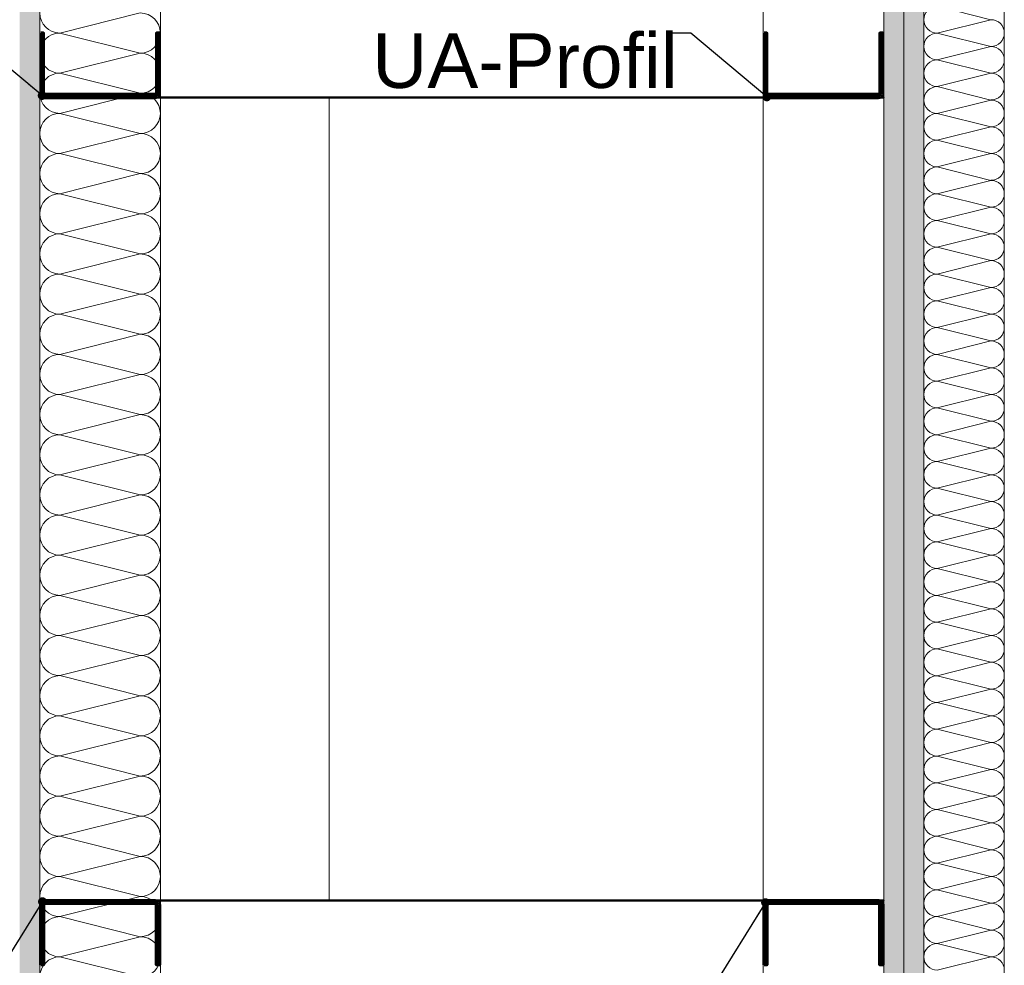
# Model space of a CAD drawing. Header units: metres. Extents: x -3.5 to 65.3, y -10.9 to 16.7.
# Tile 93 of 145: x 44 to 44.6, y 1.1 to 1.7. Entities that reach past the tile are written whole.
import ezdxf

# ---------------------------------------------------------------- set-up
doc = ezdxf.new("R2010")
doc.units = ezdxf.units.M
doc.header["$MEASUREMENT"] = 0
doc.linetypes.add('DASHED', pattern=[0.015, 0.007, -0.008])
for name, color, linetype in [('102 - Bemaßung_ Beschriftung.Detail_ Ausschnitt', 7, 'Continuous'), ('606 - Struktur.Wand Innen Ausbau', 7, 'Continuous'), ('660 - Unterkonstruktion.Trockenbau', 7, 'Continuous'), ('Neubau_102 - Bemaßung_ Beschriftung.Detail_ Ausschnitt', 7, 'Continuous'), ('Neubau_606 - Struktur.Wand Innen Ausbau', 7, 'Continuous'), ('Neubau_802 - HKLSE.Sanitär', 7, 'Continuous')]:
    doc.layers.add(name, color=color, linetype=linetype)
doc.styles.add('ERSTELLTER_STIL_1', font='txt')
doc.dimstyles.new('ERSTELLTER_STIL__1', dxfattribs={"dimtxt": 0.04, "dimasz": 0.02128, "dimexe": 0.18, "dimexo": 0.0625, "dimgap": 0, "dimtad": 1, "dimzin": 0, "dimdsep": 46, "dimtxsty": 'ERSTELLTER_STIL_1', "dimblk": 'ARROWHEAD_2', "dimblk1": 'ARROWHEAD_2', "dimblk2": 'ARROWHEAD_2', "dimcen": 0.09, "dimse1": 1, "dimse2": 1, "dimclrd": 7, "dimclre": 7, "dimclrt": 7, "dimazin": 0, "dimtfac": 1, "dimtdec": 4, "dimtmove": 0, "dimatfit": 3, "dimfxl": 1, "dimtolj": 1, "dimtzin": 0, "dimarcsym": 0})
doc.dimstyles.new('ERSTELLTER_STIL__2', dxfattribs={"dimtxt": 0.04, "dimasz": 0.02128, "dimexe": 0.18, "dimexo": 0.0625, "dimgap": 0, "dimtad": 1, "dimzin": 0, "dimdsep": 46, "dimtxsty": 'ERSTELLTER_STIL_1', "dimblk": 'ARROWHEAD_2', "dimblk1": 'ARROWHEAD_2', "dimblk2": 'ARROWHEAD_2', "dimcen": 0.09, "dimse1": 1, "dimse2": 1, "dimclrd": 7, "dimclre": 7, "dimclrt": 7, "dimazin": 0, "dimtfac": 1, "dimtdec": 4, "dimtmove": 2, "dimatfit": 3, "dimfxl": 1, "dimtolj": 1, "dimtzin": 0, "dimarcsym": 0})
doc.dimstyles.new('ERSTELLTER_STIL__5', dxfattribs={"dimtxt": 0.18, "dimasz": 0.010944, "dimexe": 0.18, "dimexo": 0.0625, "dimgap": 0, "dimtad": 0, "dimtih": 1, "dimtoh": 1, "dimdec": 4, "dimzin": 0, "dimdsep": 46, "dimcen": 0.09, "dimadec": 0, "dimazin": 0, "dimtfac": 1, "dimtdec": 4, "dimtmove": 0, "dimatfit": 3, "dimldrblk": 'ARROWHEAD_11', "dimfxl": 1, "dimtolj": 1, "dimtzin": 0, "dimarcsym": 0})
pattern_1 = [(45, (0, 0), (-0.0070710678, 0.0070710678), [0, -0.01])]

# ---------------------------------------------------------------- blocks, each defined once
blk = doc.blocks.new('*X56')
at = {"layer": '606 - Struktur.Wand Innen Ausbau', "color": 7, "linetype": 'Continuous', "lineweight": 5}
for p, q in [((44.57332, 1.71667), (44.60666, 1.70833)), ((44.57332, 1.7), (44.60666, 1.70833)), ((44.57332, 1.7), (44.60666, 1.69167)), ((44.57332, 1.68333), (44.60666, 1.69167)), ((44.57332, 1.68333), (44.60666, 1.675)), ((44.57332, 1.66667), (44.60666, 1.675)), ((44.57332, 1.66667), (44.60666, 1.65833)), ((44.57332, 1.65), (44.60666, 1.65833)), ((44.57332, 1.65), (44.60666, 1.64167)), ((44.57332, 1.63333), (44.60666, 1.64167)), ((44.57332, 1.63333), (44.60666, 1.625)), ((44.57332, 1.61667), (44.60666, 1.625)), ((44.57332, 1.61667), (44.60666, 1.60833)), ((44.57332, 1.6), (44.60666, 1.60833)), ((44.57332, 1.6), (44.60666, 1.59167)), ((44.57332, 1.58333), (44.60666, 1.59167)), ((44.57332, 1.58333), (44.60666, 1.575)), ((44.57332, 1.56667), (44.60666, 1.575)), ((44.57332, 1.56667), (44.60666, 1.55833)), ((44.57332, 1.55), (44.60666, 1.55833)), ((44.57332, 1.55), (44.60666, 1.54167)), ((44.57332, 1.53333), (44.60666, 1.54167)), ((44.57332, 1.53333), (44.60666, 1.525)), ((44.57332, 1.51667), (44.60666, 1.525)), ((44.57332, 1.51667), (44.60666, 1.50833)), ((44.57332, 1.5), (44.60666, 1.50833)), ((44.57332, 1.5), (44.60666, 1.49167)), ((44.57332, 1.48333), (44.60666, 1.49167)), ((44.57332, 1.48333), (44.60666, 1.475)), ((44.57332, 1.46667), (44.60666, 1.475)), ((44.57332, 1.46667), (44.60666, 1.45833)), ((44.57332, 1.45), (44.60666, 1.45833)), ((44.57332, 1.45), (44.60666, 1.44167)), ((44.57332, 1.43333), (44.60666, 1.44167)), ((44.57332, 1.43333), (44.60666, 1.425)), ((44.57332, 1.41667), (44.60666, 1.425)), ((44.57332, 1.41667), (44.60666, 1.40833)), ((44.57332, 1.4), (44.60666, 1.40833)), ((44.57332, 1.4), (44.60666, 1.39167)), ((44.57332, 1.38333), (44.60666, 1.39167)), ((44.57332, 1.38333), (44.60666, 1.375)), ((44.57332, 1.36667), (44.60666, 1.375)), ((44.57332, 1.36667), (44.60666, 1.35833)), ((44.57332, 1.35), (44.60666, 1.35833)), ((44.57332, 1.35), (44.60666, 1.34167)), ((44.57332, 1.33333), (44.60666, 1.34167)), ((44.57332, 1.33333), (44.60666, 1.325)), ((44.57332, 1.31667), (44.60666, 1.325)), ((44.57332, 1.31667), (44.60666, 1.30833)), ((44.57332, 1.3), (44.60666, 1.30833)), ((44.57332, 1.3), (44.60666, 1.29167)), ((44.57332, 1.28333), (44.60666, 1.29167)), ((44.57332, 1.28333), (44.60666, 1.275)), ((44.57332, 1.26667), (44.60666, 1.275)), ((44.57332, 1.26667), (44.60666, 1.25833)), ((44.57332, 1.25), (44.60666, 1.25833)), ((44.57332, 1.25), (44.60666, 1.24167)), ((44.57332, 1.23333), (44.60666, 1.24167)), ((44.57332, 1.23333), (44.60666, 1.225)), ((44.57332, 1.21667), (44.60666, 1.225)), ((44.57332, 1.21667), (44.60666, 1.20833)), ((44.57332, 1.2), (44.60666, 1.20833)), ((44.57332, 1.2), (44.60666, 1.19167)), ((44.57332, 1.18333), (44.60666, 1.19167)), ((44.57332, 1.18333), (44.60666, 1.175)), ((44.57332, 1.16667), (44.60666, 1.175)), ((44.57332, 1.16667), (44.60666, 1.15833)), ((44.57332, 1.15), (44.60666, 1.15833)), ((44.57332, 1.15), (44.60666, 1.14167)), ((44.57332, 1.13333), (44.60666, 1.14167)), ((44.57332, 1.13333), (44.60666, 1.125)), ((44.57332, 1.11667), (44.60666, 1.125))]:
    blk.add_line(p, q, dxfattribs=at)
for centre, start, end in [((44.57332, 1.70833), 90, 180), ((44.57332, 1.70833), 180, 270), ((44.60666, 1.7), 0, 90), ((44.57332, 1.69167), 90, 180), ((44.60666, 1.7), 270, 0), ((44.57332, 1.69167), 180, 270), ((44.60666, 1.68333), 0, 90), ((44.57332, 1.675), 90, 180), ((44.60666, 1.68333), 270, 0), ((44.57332, 1.675), 180, 270), ((44.60666, 1.66667), 0, 90), ((44.57332, 1.65833), 90, 180), ((44.60666, 1.66667), 270, 0), ((44.57332, 1.65833), 180, 270), ((44.60666, 1.65), 0, 90), ((44.57332, 1.64167), 90, 180), ((44.60666, 1.65), 270, 0), ((44.57332, 1.64167), 180, 270), ((44.60666, 1.63333), 0, 90), ((44.57332, 1.625), 90, 180), ((44.60666, 1.63333), 270, 0), ((44.57332, 1.625), 180, 270), ((44.60666, 1.61667), 0, 90), ((44.57332, 1.60833), 90, 180), ((44.60666, 1.61667), 270, 0), ((44.57332, 1.60833), 180, 270), ((44.60666, 1.6), 0, 90), ((44.57332, 1.59167), 90, 180), ((44.60666, 1.6), 270, 0), ((44.57332, 1.59167), 180, 270), ((44.60666, 1.58333), 0, 90), ((44.57332, 1.575), 90, 180), ((44.60666, 1.58333), 270, 0), ((44.57332, 1.575), 180, 270), ((44.60666, 1.56667), 0, 90), ((44.57332, 1.55833), 90, 180), ((44.60666, 1.56667), 270, 0), ((44.57332, 1.55833), 180, 270), ((44.60666, 1.55), 0, 90), ((44.57332, 1.54167), 90, 180), ((44.60666, 1.55), 270, 0), ((44.57332, 1.54167), 180, 270), ((44.60666, 1.53333), 0, 90), ((44.57332, 1.525), 90, 180), ((44.60666, 1.53333), 270, 0), ((44.57332, 1.525), 180, 270), ((44.60666, 1.51667), 0, 90), ((44.57332, 1.50833), 90, 180), ((44.60666, 1.51667), 270, 0), ((44.57332, 1.50833), 180, 270), ((44.60666, 1.5), 0, 90), ((44.57332, 1.49167), 90, 180), ((44.60666, 1.5), 270, 0), ((44.57332, 1.49167), 180, 270), ((44.60666, 1.48333), 0, 90), ((44.57332, 1.475), 90, 180), ((44.60666, 1.48333), 270, 0), ((44.57332, 1.475), 180, 270), ((44.60666, 1.46667), 0, 90), ((44.57332, 1.45833), 90, 180), ((44.60666, 1.46667), 270, 0), ((44.57332, 1.45833), 180, 270), ((44.60666, 1.45), 0, 90), ((44.57332, 1.44167), 90, 180), ((44.60666, 1.45), 270, 0), ((44.57332, 1.44167), 180, 270), ((44.60666, 1.43333), 0, 90), ((44.57332, 1.425), 90, 180), ((44.60666, 1.43333), 270, 0), ((44.57332, 1.425), 180, 270), ((44.60666, 1.41667), 0, 90), ((44.57332, 1.40833), 90, 180), ((44.60666, 1.41667), 270, 0), ((44.57332, 1.40833), 180, 270), ((44.60666, 1.4), 0, 90), ((44.57332, 1.39167), 90, 180), ((44.60666, 1.4), 270, 0), ((44.57332, 1.39167), 180, 270), ((44.60666, 1.38333), 0, 90), ((44.57332, 1.375), 90, 180), ((44.60666, 1.38333), 270, 0), ((44.57332, 1.375), 180, 270), ((44.60666, 1.36667), 0, 90), ((44.57332, 1.35833), 90, 180), ((44.60666, 1.36667), 270, 0), ((44.57332, 1.35833), 180, 270), ((44.60666, 1.35), 0, 90), ((44.57332, 1.34167), 90, 180), ((44.60666, 1.35), 270, 0), ((44.57332, 1.34167), 180, 270), ((44.60666, 1.33333), 0, 90), ((44.57332, 1.325), 90, 180), ((44.60666, 1.33333), 270, 0), ((44.57332, 1.325), 180, 270), ((44.60666, 1.31667), 0, 90), ((44.57332, 1.30833), 90, 180), ((44.60666, 1.31667), 270, 0), ((44.57332, 1.30833), 180, 270), ((44.60666, 1.3), 0, 90), ((44.57332, 1.29167), 90, 180), ((44.60666, 1.3), 270, 0), ((44.57332, 1.29167), 180, 270), ((44.60666, 1.28333), 0, 90), ((44.57332, 1.275), 90, 180), ((44.60666, 1.28333), 270, 0), ((44.57332, 1.275), 180, 270), ((44.60666, 1.26667), 0, 90), ((44.57332, 1.25833), 90, 180), ((44.60666, 1.26667), 270, 0), ((44.57332, 1.25833), 180, 270), ((44.60666, 1.25), 0, 90), ((44.57332, 1.24167), 90, 180), ((44.60666, 1.25), 270, 0), ((44.57332, 1.24167), 180, 270), ((44.60666, 1.23333), 0, 90), ((44.57332, 1.225), 90, 180), ((44.60666, 1.23333), 270, 0), ((44.57332, 1.225), 180, 270), ((44.60666, 1.21667), 0, 90), ((44.57332, 1.20833), 90, 180), ((44.60666, 1.21667), 270, 0), ((44.57332, 1.20833), 180, 270), ((44.60666, 1.2), 0, 90), ((44.57332, 1.19167), 90, 180), ((44.60666, 1.2), 270, 0), ((44.57332, 1.19167), 180, 270), ((44.60666, 1.18333), 0, 90), ((44.57332, 1.175), 90, 180), ((44.60666, 1.18333), 270, 0), ((44.57332, 1.175), 180, 270), ((44.60666, 1.16667), 0, 90), ((44.57332, 1.15833), 90, 180), ((44.60666, 1.16667), 270, 0), ((44.57332, 1.15833), 180, 270), ((44.60666, 1.15), 0, 90), ((44.57332, 1.14167), 90, 180), ((44.60666, 1.15), 270, 0), ((44.57332, 1.14167), 180, 270), ((44.60666, 1.13333), 0, 90), ((44.57332, 1.125), 90, 180), ((44.60666, 1.13333), 270, 0), ((44.57332, 1.125), 180, 270), ((44.60666, 1.11667), 0, 90)]:
    blk.add_arc(centre, 0.00833, start, end, dxfattribs=at)
blk = doc.blocks.new('*X73')
at = {"layer": 'Neubau_606 - Struktur.Wand Innen Ausbau', "color": 7, "linetype": 'Continuous', "lineweight": 5}
for p, q in [((44.02749, 1.70001), (44.07749, 1.71251)), ((44.02749, 1.70001), (44.07749, 1.68751)), ((44.02749, 1.67501), (44.07749, 1.68751)), ((44.02749, 1.67501), (44.07749, 1.66251)), ((44.02749, 1.65001), (44.07749, 1.66251)), ((44.02749, 1.65001), (44.07749, 1.63751)), ((44.02749, 1.62501), (44.07749, 1.63751)), ((44.02749, 1.62501), (44.07749, 1.61251)), ((44.02749, 1.60001), (44.07749, 1.61251)), ((44.02749, 1.60001), (44.07749, 1.58751)), ((44.02749, 1.57501), (44.07749, 1.58751)), ((44.02749, 1.57501), (44.07749, 1.56251)), ((44.02749, 1.55001), (44.07749, 1.56251)), ((44.02749, 1.55001), (44.07749, 1.53751)), ((44.02749, 1.52501), (44.07749, 1.53751)), ((44.02749, 1.52501), (44.07749, 1.51251)), ((44.02749, 1.50001), (44.07749, 1.51251)), ((44.02749, 1.50001), (44.07749, 1.48751)), ((44.02749, 1.47501), (44.07749, 1.48751)), ((44.02749, 1.47501), (44.07749, 1.46251)), ((44.02749, 1.45001), (44.07749, 1.46251)), ((44.02749, 1.45001), (44.07749, 1.43751)), ((44.02749, 1.42501), (44.07749, 1.43751)), ((44.02749, 1.42501), (44.07749, 1.41251)), ((44.02749, 1.40001), (44.07749, 1.41251)), ((44.02749, 1.40001), (44.07749, 1.38751)), ((44.02749, 1.37501), (44.07749, 1.38751)), ((44.02749, 1.37501), (44.07749, 1.36251)), ((44.02749, 1.35001), (44.07749, 1.36251)), ((44.02749, 1.35001), (44.07749, 1.33751)), ((44.02749, 1.32501), (44.07749, 1.33751)), ((44.02749, 1.32501), (44.07749, 1.31251)), ((44.02749, 1.30001), (44.07749, 1.31251)), ((44.02749, 1.30001), (44.07749, 1.28751)), ((44.02749, 1.27501), (44.07749, 1.28751)), ((44.02749, 1.27501), (44.07749, 1.26251)), ((44.02749, 1.25001), (44.07749, 1.26251)), ((44.02749, 1.25001), (44.07749, 1.23751)), ((44.02749, 1.22501), (44.07749, 1.23751)), ((44.02749, 1.22501), (44.07749, 1.21251)), ((44.02749, 1.20001), (44.07749, 1.21251)), ((44.02749, 1.20001), (44.07749, 1.18751)), ((44.02749, 1.17501), (44.07749, 1.18751)), ((44.02749, 1.17501), (44.07749, 1.16251)), ((44.02749, 1.15001), (44.07749, 1.16251)), ((44.02749, 1.15001), (44.07749, 1.13751)), ((44.02749, 1.12501), (44.07749, 1.13751)), ((44.02749, 1.12501), (44.07749, 1.11251))]:
    blk.add_line(p, q, dxfattribs=at)
for centre, start, end in [((44.02749, 1.71251), 180.00001, 270.00001), ((44.07749, 1.70001), 0.00001, 90.00001), ((44.02749, 1.68751), 90.00001, 180.00001), ((44.07749, 1.70001), 270.00001, 0.00001), ((44.02749, 1.68751), 180.00001, 270.00001), ((44.07749, 1.67501), 0.00001, 90.00001), ((44.02749, 1.66251), 90.00001, 180.00001), ((44.07749, 1.67501), 270.00001, 0.00001), ((44.02749, 1.66251), 180.00001, 270.00001), ((44.07749, 1.65001), 0.00001, 90.00001), ((44.02749, 1.63751), 90.00001, 180.00001), ((44.07749, 1.65001), 270.00001, 0.00001), ((44.02749, 1.63751), 180.00001, 270.00001), ((44.07749, 1.62501), 0.00001, 90.00001), ((44.02749, 1.61251), 90.00001, 180.00001), ((44.07749, 1.62501), 270.00001, 0.00001), ((44.02749, 1.61251), 180.00001, 270.00001), ((44.07749, 1.60001), 0.00001, 90.00001), ((44.02749, 1.58751), 90.00001, 180.00001), ((44.07749, 1.60001), 270.00001, 0.00001), ((44.02749, 1.58751), 180.00001, 270.00001), ((44.07749, 1.57501), 0.00001, 90.00001), ((44.02749, 1.56251), 90.00001, 180.00001), ((44.07749, 1.57501), 270.00001, 0.00001), ((44.02749, 1.56251), 180.00001, 270.00001), ((44.07749, 1.55001), 0.00001, 90.00001), ((44.02749, 1.53751), 90.00001, 180.00001), ((44.07749, 1.55001), 270.00001, 0.00001), ((44.02749, 1.53751), 180.00001, 270.00001), ((44.07749, 1.52501), 0.00001, 90.00001), ((44.02749, 1.51251), 90.00001, 180.00001), ((44.07749, 1.52501), 270.00001, 0.00001), ((44.02749, 1.51251), 180.00001, 270.00001), ((44.07749, 1.50001), 0.00001, 90.00001), ((44.02749, 1.48751), 90.00001, 180.00001), ((44.07749, 1.50001), 270.00001, 0.00001), ((44.02749, 1.48751), 180.00001, 270.00001), ((44.07749, 1.47501), 0.00001, 90.00001), ((44.02749, 1.46251), 90.00001, 180.00001), ((44.07749, 1.47501), 270.00001, 0.00001), ((44.02749, 1.46251), 180.00001, 270.00001), ((44.07749, 1.45001), 0.00001, 90.00001), ((44.02749, 1.43751), 90.00001, 180.00001), ((44.07749, 1.45001), 270.00001, 0.00001), ((44.02749, 1.43751), 180.00001, 270.00001), ((44.07749, 1.42501), 0.00001, 90.00001), ((44.02749, 1.41251), 90.00001, 180.00001), ((44.07749, 1.42501), 270.00001, 0.00001), ((44.02749, 1.41251), 180.00001, 270.00001), ((44.07749, 1.40001), 0.00001, 90.00001), ((44.02749, 1.38751), 90.00001, 180.00001), ((44.07749, 1.40001), 270.00001, 0.00001), ((44.02749, 1.38751), 180.00001, 270.00001), ((44.07749, 1.37501), 0.00001, 90.00001), ((44.02749, 1.36251), 90.00001, 180.00001), ((44.07749, 1.37501), 270.00001, 0.00001), ((44.02749, 1.36251), 180.00001, 270.00001), ((44.07749, 1.35001), 0.00001, 90.00001), ((44.02749, 1.33751), 90.00001, 180.00001), ((44.07749, 1.35001), 270.00001, 0.00001), ((44.02749, 1.33751), 180.00001, 270.00001), ((44.07749, 1.32501), 0.00001, 90.00001), ((44.02749, 1.31251), 90.00001, 180.00001), ((44.07749, 1.32501), 270.00001, 0.00001), ((44.02749, 1.31251), 180.00001, 270.00001), ((44.07749, 1.30001), 0.00001, 90.00001), ((44.02749, 1.28751), 90.00001, 180.00001), ((44.07749, 1.30001), 270.00001, 0.00001), ((44.02749, 1.28751), 180.00001, 270.00001), ((44.07749, 1.27501), 0.00001, 90.00001), ((44.02749, 1.26251), 90.00001, 180.00001), ((44.07749, 1.27501), 270.00001, 0.00001), ((44.02749, 1.26251), 180.00001, 270.00001), ((44.07749, 1.25001), 0.00001, 90.00001), ((44.02749, 1.23751), 90.00001, 180.00001), ((44.07749, 1.25001), 270.00001, 0.00001), ((44.02749, 1.23751), 180.00001, 270.00001), ((44.07749, 1.22501), 0.00001, 90.00001), ((44.02749, 1.21251), 90.00001, 180.00001), ((44.07749, 1.22501), 270.00001, 0.00001), ((44.02749, 1.21251), 180.00001, 270.00001), ((44.07749, 1.20001), 0.00001, 90.00001), ((44.02749, 1.18751), 90.00001, 180.00001), ((44.07749, 1.20001), 270.00001, 0.00001), ((44.02749, 1.18751), 180.00001, 270.00001), ((44.07749, 1.17501), 0.00001, 90.00001), ((44.02749, 1.16251), 90.00001, 180.00001), ((44.07749, 1.17501), 270.00001, 0.00001), ((44.02749, 1.16251), 180.00001, 270.00001), ((44.07749, 1.15001), 0.00001, 90.00001), ((44.02749, 1.13751), 90.00001, 180.00001), ((44.07749, 1.15001), 270.00001, 0.00001), ((44.02749, 1.13751), 180.00001, 270.00001), ((44.07749, 1.12501), 0.00001, 90.00001), ((44.02749, 1.11251), 90.00001, 180.00001), ((44.07749, 1.12501), 270.00001, 0.00001)]:
    blk.add_arc(centre, 0.0125, start, end, dxfattribs=at)
blk = doc.blocks.new('*D290')
at = {"layer": '102 - Bemaßung_ Beschriftung.Detail_ Ausschnitt', "color": 7, "linetype": 'Continuous', "lineweight": 5}
for p, q in [((43.46099, 1.16806), (43.48899, 1.15189)), ((43.49599, 1.15998), (43.45399, 1.15998)), ((43.47499, 0.70998), (43.47499, 1.15998)), ((43.46099, 0.71807), (43.48899, 0.7019)), ((43.49599, 0.70998), (43.45399, 0.70998)), ((43.47499, 0.255), (43.47499, 0.70998))]:
    blk.add_line(p, q, dxfattribs=at)
at = {"layer": '102 - Bemaßung_ Beschriftung.Detail_ Ausschnitt', "color": 7, "lineweight": 5, "insert": (43.46699, 0.85428), "char_height": 0.04, "attachment_point": 7, "rotation": 90, "style": 'ERSTELLTER_STIL_1'}
blk.add_mtext('\\A1;{\\pql;\\fArial|b0|i0|c0|p38;45}', dxfattribs=at)
blk = doc.blocks.new('ARROWHEAD_2')
at = {"color": 0, "linetype": 'Continuous', "lineweight": 0}
for p, q in [((-0.378, -0.655), (0.378, 0.655)), ((0, 0), (-1, 0))]:
    blk.add_line(p, q, dxfattribs=at)
blk = doc.blocks.new('*D291')
at = {"layer": '102 - Bemaßung_ Beschriftung.Detail_ Ausschnitt', "color": 7, "linetype": 'Continuous', "lineweight": 5}
for p, q in [((43.46099, 1.66806), (43.48899, 1.65189)), ((43.49599, 1.65998), (43.45399, 1.65998)), ((43.47499, 1.15998), (43.47499, 1.65998)), ((43.46099, 1.16806), (43.48899, 1.15189)), ((43.49599, 1.15998), (43.45399, 1.15998))]:
    blk.add_line(p, q, dxfattribs=at)
at = {"layer": '102 - Bemaßung_ Beschriftung.Detail_ Ausschnitt', "color": 7, "lineweight": 5, "insert": (43.46699, 1.37962), "char_height": 0.04, "attachment_point": 7, "rotation": 90, "style": 'ERSTELLTER_STIL_1'}
blk.add_mtext('\\A1;{\\pql;\\fArial|b0|i0|c0|p38;50}', dxfattribs=at)
blk = doc.blocks.new('*D292')
at = {"layer": '102 - Bemaßung_ Beschriftung.Detail_ Ausschnitt', "color": 7, "linetype": 'Continuous', "lineweight": 5}
for p, q in [((43.46099, 2.09806), (43.48899, 2.08189)), ((43.49599, 2.08998), (43.45399, 2.08998)), ((43.47499, 1.65998), (43.47499, 2.08998)), ((43.46099, 1.66806), (43.48899, 1.65189)), ((43.49599, 1.65998), (43.45399, 1.65998))]:
    blk.add_line(p, q, dxfattribs=at)
at = {"layer": '102 - Bemaßung_ Beschriftung.Detail_ Ausschnitt', "color": 7, "lineweight": 5, "insert": (43.46699, 1.79189), "char_height": 0.04, "attachment_point": 7, "rotation": 90, "style": 'ERSTELLTER_STIL_1'}
blk.add_mtext('\\A1;{\\pql;\\fArial|b0|i0|c0|p38;43}', dxfattribs=at)
blk = doc.blocks.new('ARROWHEAD_11')
at = {"color": 0, "linetype": 'Continuous', "lineweight": 0}
blk.add_line((0, 0), (-1, 0), dxfattribs=at)
at = {"color": 0, "linetype": 'Continuous', "lineweight": 0, "const_width": 0.25, "flags": 128}
blk.add_lwpolyline([(-0.125, 0, 1), (0.125, 0, 1)], format="xyb", close=True, dxfattribs=at)

msp = doc.modelspace()

# ---------------------------------------------------------------- hatches: boundary and pattern name
at = {"layer": '606 - Struktur.Wand Innen Ausbau', "linetype": 'Continuous', "lineweight": 0, "true_color": 0x000000}
h = msp.add_hatch(dxfattribs=at)
h.set_pattern_fill('Gips_0001', color=18, style=0, pattern_type=2)
h.set_pattern_definition(pattern_1)
h.paths.add_polyline_path([(44.53999, 3.2225), (44.53999, 0.255), (44.55249, 0.255), (44.55249, 3.2225)])
h = msp.add_hatch(dxfattribs=at)
h.set_pattern_fill('Gips_0001', color=18, style=0, pattern_type=2)
h.set_pattern_definition(pattern_1)
h.paths.add_polyline_path([(44.55249, 3.21), (44.55249, 0.255), (44.56499, 0.255), (44.56499, 3.21)])
at = {"layer": 'Neubau_606 - Struktur.Wand Innen Ausbau', "linetype": 'Continuous', "lineweight": 0, "true_color": 0x000000}
h = msp.add_hatch(dxfattribs=at)
h.set_pattern_fill('Gips_0001', color=18, style=0, pattern_type=2)
h.set_pattern_definition(pattern_1)
h.paths.add_polyline_path([(44.01499, 0.93248), (44.01499, 3.7325), (44.00666, 3.7325), (44.00249, 3.72937), (44.00249, 0.93248)])

# ---------------------------------------------------------------- linework, layer by layer
at = {"layer": '606 - Struktur.Wand Innen Ausbau', "color": 7, "linetype": 'Continuous', "lineweight": 5}
for p, q in [((44.55249, 3.21), (44.55249, 0.255)), ((44.56499, 3.16), (44.56499, 0.255))]:
    msp.add_line(p, q, dxfattribs=at)
at = {"layer": '606 - Struktur.Wand Innen Ausbau', "color": 7, "linetype": 'Continuous', "lineweight": 5, "flags": 128}
for points in [[(44.53999, 3.21), (44.53999, 0.255)], [(44.61499, 0.255), (44.61499, 3.16)]]:
    msp.add_lwpolyline(points, dxfattribs=at)
at = {"layer": '660 - Unterkonstruktion.Trockenbau', "color": 1, "linetype": 'Continuous', "lineweight": 18}
msp.add_lwpolyline([(44.53999, 3.16), (44.46499, 3.16), (44.46499, 0.255), (44.53999, 0.255)], close=True, dxfattribs=at)
at = {"layer": '660 - Unterkonstruktion.Trockenbau', "color": 7, "linetype": 'Continuous', "lineweight": 70, "flags": 128}
for points in [[(44.01559, 1.69998), (44.01559, 1.66273, 0.414214), (44.01834, 1.65998), (44.08664, 1.65998, 0.414214), (44.08939, 1.66273), (44.08939, 1.69998), (44.08764, 1.69998), (44.08764, 1.66273, -0.414214), (44.08664, 1.66173), (44.01834, 1.66173, -0.414214), (44.01734, 1.66273), (44.01734, 1.69998)], [(44.46559, 1.69998), (44.46559, 1.66273, 0.414214), (44.46834, 1.65998), (44.53664, 1.65998, 0.414214), (44.53939, 1.66273), (44.53939, 1.69998), (44.53764, 1.69998), (44.53764, 1.66273, -0.414214), (44.53664, 1.66173), (44.46834, 1.66173, -0.414214), (44.46734, 1.66273), (44.46734, 1.69998)], [(44.01559, 1.11998), (44.01559, 1.15723, -0.414214), (44.01834, 1.15998), (44.08664, 1.15998, -0.414214), (44.08939, 1.15723), (44.08939, 1.11998), (44.08764, 1.11998), (44.08764, 1.15723, 0.414214), (44.08664, 1.15823), (44.01834, 1.15823, 0.414214), (44.01734, 1.15723), (44.01734, 1.11998)], [(44.46559, 1.11998), (44.46559, 1.15723, -0.414214), (44.46834, 1.15998), (44.53664, 1.15998, -0.414214), (44.53939, 1.15723), (44.53939, 1.11998), (44.53764, 1.11998), (44.53764, 1.15723, 0.414214), (44.53664, 1.15823), (44.46834, 1.15823, 0.414214), (44.46734, 1.15723), (44.46734, 1.11998)]]:
    msp.add_lwpolyline(points, format="xyb", close=True, dxfattribs=at)
at = {"layer": '660 - Unterkonstruktion.Trockenbau', "color": 7, "linetype": 'Continuous', "lineweight": 50, "flags": 128}
for points in [[(44.01499, 1.65998), (44.53999, 1.65998)], [(44.01499, 1.15998), (44.53999, 1.15998)]]:
    msp.add_lwpolyline(points, close=True, dxfattribs=at)
at = {"layer": '660 - Unterkonstruktion.Trockenbau', "color": 7, "linetype": 'Continuous', "lineweight": 18}
for points in [[(44.01499, 1.65998), (44.53999, 1.65998)], [(44.01499, 1.15998), (44.53999, 1.15998)]]:
    msp.add_lwpolyline(points, dxfattribs=at)
at = {"layer": 'Neubau_606 - Struktur.Wand Innen Ausbau', "color": 1, "linetype": 'Continuous', "lineweight": 5}
msp.add_line((44.01499, 3.73875), (44.01499, 0.91998), dxfattribs=at)
at = {"layer": 'Neubau_606 - Struktur.Wand Innen Ausbau', "color": 1, "linetype": 'Continuous', "lineweight": 5, "flags": 128}
msp.add_lwpolyline([(44.08999, 0.84498), (44.08999, 3.795)], dxfattribs=at)
at = {"layer": 'Neubau_802 - HKLSE.Sanitär', "color": 1, "linetype": 'Continuous', "lineweight": 9}
for p, q in [((44.01499, 1.65998), (44.01499, 1.15998)), ((44.19499, 1.65998), (44.01499, 1.65998)), ((44.19499, 1.65998), (44.19499, 1.15998)), ((44.19499, 1.15998), (44.01499, 1.15998))]:
    msp.add_line(p, q, dxfattribs=at)
at = {"layer": 'Neubau_802 - HKLSE.Sanitär', "color": 1, "linetype": 'DASHED', "lineweight": 9, "flags": 128}
for points in [[(44.01499, 1.65998), (44.19499, 1.65998)], [(44.01499, 1.15998), (44.01499, 1.65998)], [(44.19499, 1.65998), (44.19499, 1.15998)], [(44.19499, 1.15998), (44.01499, 1.15998)]]:
    msp.add_lwpolyline(points, dxfattribs=at)

# ---------------------------------------------------------------- block references
at = {"layer": '606 - Struktur.Wand Innen Ausbau', "color": 7, "lineweight": 18}
msp.add_blockref('*X56', (0, 0), dxfattribs=at)
at = {"layer": 'Neubau_606 - Struktur.Wand Innen Ausbau', "color": 1, "lineweight": 13}
msp.add_blockref('*X73', (0, 0), dxfattribs=at)

# ---------------------------------------------------------------- texts
at = {"layer": 'Neubau_102 - Bemaßung_ Beschriftung.Detail_ Ausschnitt', "color": 7, "linetype": 'Continuous', "lineweight": 9, "insert": (44.3168, 1.69984), "char_height": 0.034, "attachment_point": 2, "style": 'ERSTELLTER_STIL_1'}
msp.add_mtext('\\A1;{\\pqc;\\fArial|b0|i0|c0|p38;UA-Profil}', dxfattribs=at)

# ---------------------------------------------------------------- dimensions: what is measured, and where the dimension line sits
at = {"layer": '102 - Bemaßung_ Beschriftung.Detail_ Ausschnitt', "color": 7, "linetype": 'Continuous', "lineweight": 5}
for base, p1, p2, dimstyle, picture, middle in [((43.47499, 2.08998), (44.19499, 1.65998), (44.19499, 2.08998), 'ERSTELLTER_STIL__2', '*D292', (43.44699, 1.82238)), ((43.47499, 1.65998), (44.19499, 1.15998), (44.19499, 1.65998), 'ERSTELLTER_STIL__1', '*D291', (43.44699, 1.41011)), ((43.47499, 1.15998), (43.56999, 0.70998), (44.19499, 1.15998), 'ERSTELLTER_STIL__2', '*D290', (43.44699, 0.88477))]:
    dim = msp.add_linear_dim(base=base, p1=p1, p2=p2, angle=90, dimstyle=dimstyle, dxfattribs=at)
    dim.commit()
    dim.dimension.update_dxf_attribs({"geometry": picture, "text_midpoint": middle, "dimtype": 160, "text_rotation": 90})

# ---------------------------------------------------------------- leaders
at = {"layer": 'Neubau_102 - Bemaßung_ Beschriftung.Detail_ Ausschnitt', "color": 1, "linetype": 'Continuous', "lineweight": 13, "annotation_type": 0, "has_hookline": 1, "hookline_direction": 1, "text_width": 0.18278}
for points in [[(44.01647, 1.66113), (43.96999, 1.69984), (43.93828, 1.69984)], [(44.46727, 1.66024), (44.4199, 1.69984), (44.40819, 1.69984)], [(44.01666, 1.15934), (43.96999, 1.08492), (43.93828, 1.08492)], [(44.46645, 1.15875), (44.42038, 1.08492), (44.40867, 1.08492)]]:
    msp.add_leader(points, dimstyle='ERSTELLTER_STIL__5', dxfattribs=at)

doc.saveas('drawing.dxf')
